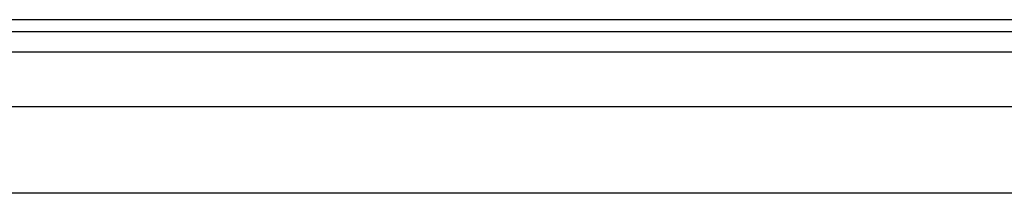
# Model space of a CAD drawing. Header units: inches. Extents: x 5 to 143, y 9 to 74.
# Tile 30 of 76: x 9.19 to 13.668, y 52.889 to 53.676. Entities that reach past the tile are written whole.
import ezdxf

# ---------------------------------------------------------------- set-up
doc = ezdxf.new("R2010")
doc.units = ezdxf.units.IN
doc.header["$MEASUREMENT"] = 0
doc.layers.add('Visible Edges(ANSI)', color=7, linetype='Continuous', lineweight=25)
doc.layers.add('Visible Tangent Edges(ANSI)', color=7, linetype='Continuous', lineweight=25)

msp = doc.modelspace()

# ---------------------------------------------------------------- linework, layer by layer
at = {"layer": 'Visible Edges(ANSI)'}
for p, q in [((34.485, 53.6761), (4.859, 53.6761)), ((4.859, 53.6231), (34.485, 53.6231)), ((5.5897, 53.2824), (33.7339, 53.2824)), ((33.7339, 52.8887), (5.5897, 52.8887))]:
    msp.add_line(p, q, dxfattribs=at)
at = {"layer": 'Visible Tangent Edges(ANSI)'}
msp.add_line((4.859, 53.5301), (34.485, 53.5301), dxfattribs=at)

doc.saveas('drawing.dxf')
